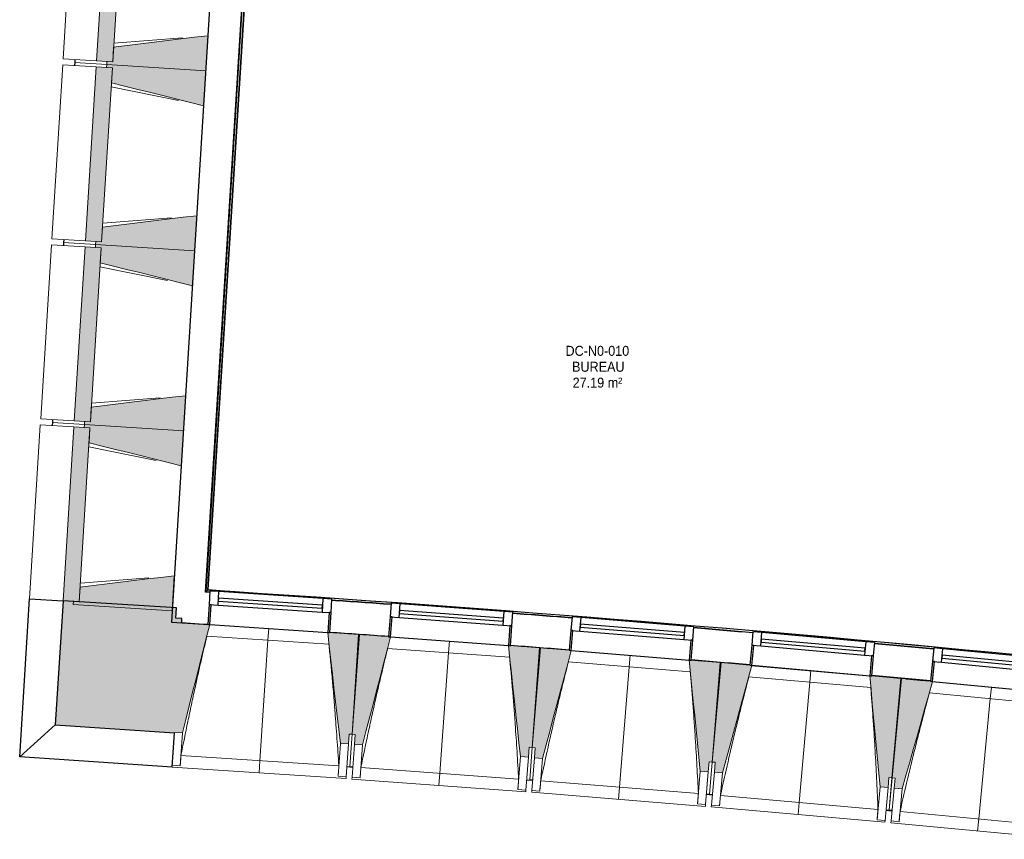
# Model space of a CAD drawing. Header units: millimetres. Extents: x -2845 to 74565, y -36590 to 13748.
# Tile 10 of 49: x 38863 to 43778, y -30535 to -26445. Entities that reach past the tile are written whole.
import ezdxf

# ---------------------------------------------------------------- set-up
doc = ezdxf.new("R2010")
doc.units = ezdxf.units.MM
for name, color, linetype, lineweight in [('A-FLOR', 7, 'Continuous', 25), ('A-FLOR-HRAL', 7, 'Continuous', 18), ('A-GENM', 7, 'Continuous', 18), ('A-GLAZ', 7, 'Continuous', 25), ('A-WALL', 7, 'Continuous', 25), ('A-WALL-PATT', 7, 'Continuous', 25), ('ESPACE', 7, 'Continuous', 30), ('I-WALL', 7, 'Continuous', 25), ('MUR', 7, 'Continuous', 25), ('S-BEAM', 7, 'Continuous', 18)]:
    doc.layers.add(name, color=color, linetype=linetype, lineweight=lineweight)
doc.styles.add('Arial_4', font='arial.ttf', dxfattribs={"width": 0.9, "height": 50})

# ---------------------------------------------------------------- blocks, each defined once
blk = doc.blocks.new('20_MUR PREFA_01 - MODULE_01 B-3165811-2021_015_1111_DCE_1_50_N0 FINI_CFO_DIS')
at = {"layer": 'A-GENM'}
for p, q in [((0, 722.1), (0, 661.4)), ((0, 661.4), (0, 58.5)), ((0, 0.7), (0, 58.5))]:
    blk.add_line(p, q, dxfattribs=at)
blk = doc.blocks.new('Murs 6 - Murs 1-3191379-2021_015_1111_DCE_1_50_N0 FINI_CFO_DIS')
at = {"layer": 'A-WALL-PATT', "true_color": 0x787878}
blk.add_hatch(color=8, dxfattribs=at).paths.add_polyline_path([(-13533.8, -30003.9), (-13530.4, -29951.9), (-13545.3, -29950.9), (-13512.2, -29453.2), (-13497.2, -29454.2), (-13495.9, -29434), (-13527, -29431.9), (-13523.8, -29380.9), (-14089.6, -29345.7), (-14128.1, -29964.3), (-13545.3, -30003.1)])
at = {"layer": 'A-WALL'}
for p, q in [((-14089.6, -29345.7), (-14128.1, -29964.3)), ((-13523.8, -29380.9), (-14089.6, -29345.7)), ((-13527, -29431.9), (-13523.8, -29380.9)), ((-13495.9, -29434), (-13527, -29431.9)), ((-13497.2, -29454.2), (-13495.9, -29434)), ((-14128.1, -29964.3), (-13533.8, -30003.9)), ((-13533.8, -30003.9), (-13533.7, -30001.8))]:
    blk.add_line(p, q, dxfattribs=at)
at = {"layer": 'MUR'}
for p, q in [((-14306, -30124), (-14257, -29335.3)), ((-14257, -29335.3), (-14089.6, -29345.7)), ((-14128.1, -29964.3), (-14306, -30124)), ((-13545.2, -30174.7), (-13533.8, -30003.9)), ((-13545.2, -30174.7), (-14306, -30124))]:
    blk.add_line(p, q, dxfattribs=at)
blk = doc.blocks.new('B02_DC_STR_rvt-1-2021_015_1111_DCE_1_50_N0 FINI_CFO_DIS')
at = {"layer": 'S-BEAM', "lineweight": 5, "true_color": 0x787878}
for points in [[(-13841.7, -26655.9), (-13787.7, -25787.6), (-13868.2, -25782.6), (-13922.2, -26650.9), (-13870.4, -26654.2)], [(-13377.6, -26699.8), (-13366.7, -26525.1), (-13837, -26581.6), (-13841.7, -26655.9), (-13870.4, -26654.2), (-13871.3, -26669.1), (-13425.1, -26696.9)], [(-13897.5, -27554.2), (-13843.5, -26685.9), (-13924, -26680.9), (-13978, -27549.2), (-13923, -27552.6)], [(-13388.4, -26874.5), (-13377.6, -26699.8), (-13871.3, -26669.1), (-13872.2, -26684.1), (-13843.5, -26685.9), (-13848.1, -26760.2), (-13425.1, -26865.4)], [(-13433.4, -27598.1), (-13422.5, -27423.4), (-13892.9, -27479.9), (-13897.5, -27554.2), (-13926.2, -27552.4), (-13927.1, -27567.4), (-13489.7, -27594.6)], [(-13444.2, -27772.7), (-13433.4, -27598.1), (-13927.1, -27567.4), (-13928, -27582.4), (-13899.3, -27584.2), (-13904, -27658.5), (-13509.9, -27756.4)], [(-13953.3, -28452.5), (-13899.3, -27584.2), (-13979.8, -27579.1), (-14033.8, -28447.5), (-13982, -28450.7)], [(-13489.2, -28496.3), (-13478.4, -28321.7), (-13948.7, -28378.2), (-13953.3, -28452.5), (-13982, -28450.7), (-13982.9, -28465.7), (-13545.5, -28492.8)], [(-14009.1, -29350.7), (-13955.1, -28482.4), (-14035.7, -28477.4), (-14089.6, -29345.7), (-14022.5, -29349.9)], [(-13500.1, -28671), (-13489.2, -28496.3), (-13982.9, -28465.7), (-13983.9, -28480.6), (-13955.1, -28482.4), (-13959.8, -28556.7), (-13565.7, -28654.7)], [(-13545, -29394.6), (-13534.2, -29219.9), (-14004.5, -29276.4), (-14009.1, -29350.7), (-14037.8, -29349), (-14038.7, -29363.9), (-13601.4, -29391.1)], [(-13493.8, -30004.5), (-13357.7, -29464.2), (-13367.7, -29463.6), (-13367.7, -29462.9), (-13512.2, -29453.2), (-13545.3, -29950.9), (-13530.4, -29951.9), (-13533.7, -30001.8), (-13530.4, -30002)], [(-12665.6, -30059.6), (-12662.3, -30009.8), (-12647.3, -30010.8), (-12614.2, -29513.1), (-12758.8, -29503.4), (-12758.8, -29504.1), (-12768.8, -29503.5), (-12705.5, -30057)], [(-12595, -30064.6), (-12455, -29525.4), (-12465, -29524.6), (-12465, -29524), (-12609.4, -29513.3), (-12646.1, -30010.7), (-12631.2, -30011.8), (-12634.9, -30061.7), (-12628.6, -30062.2)], [(-11767.2, -30125.8), (-11763.5, -30075.9), (-11748.6, -30077), (-11711.9, -29579.6), (-11856.4, -29568.9), (-11856.4, -29569.6), (-11866.4, -29568.8), (-11807.1, -30122.8)], [(-11696.6, -30131.3), (-11552.8, -29593), (-11562.7, -29592.2), (-11562.7, -29591.5), (-11707.1, -29579.8), (-11747.4, -30077), (-11732.5, -30078.5), (-11736.5, -30128), (-11732.5, -30128.4)], [(-10869.3, -30198.3), (-10865.3, -30148.5), (-10850.3, -30149.7), (-10810, -29652.5), (-10954.5, -29640.8), (-10954.5, -29641.5), (-10964.5, -29640.7), (-10909.2, -30195.1)], [(-10798.8, -30204.3), (-10651.1, -29667.1), (-10661, -29666.3), (-10661, -29665.6), (-10805.3, -29652.8), (-10849.2, -30149.7), (-10834.2, -30151), (-10838.6, -30200.8), (-10834.2, -30201.2)], [(-9972, -30277.3), (-9967.6, -30227.5), (-9952.6, -30228.8), (-9908.8, -29732), (-10053.1, -29719.2), (-10053.2, -29719.9), (-10063.1, -29719), (-10011.8, -30273.8)], [(-9901.5, -30283.9), (-9750.3, -29747.7), (-9759.8, -29746.8), (-9759.8, -29746.1), (-9904, -29732.3), (-9951.5, -30228.9), (-9936.5, -30230.3), (-9941.3, -30280.1), (-9936.5, -30280.5)]]:
    blk.add_hatch(color=8, dxfattribs=at).paths.add_polyline_path(points)
at = {"layer": 'A-FLOR'}
for p, q in [((-14031.3, -26659.2), (-14032.2, -26674.2)), ((-14030.4, -26644.2), (-14031.3, -26659.2)), ((-14087.1, -27557.5), (-14088.1, -27572.4)), ((-14086.2, -27542.5), (-14087.1, -27557.5)), ((-14142, -28440.7), (-14143, -28455.7)), ((-14143, -28455.7), (-14143.9, -28470.7)), ((-12673.1, -30172.1), (-12643.2, -30174.2)), ((-11775.5, -30238.2), (-11745.6, -30240.5)), ((-11745.5, -30239.8), (-11760.5, -30238.6)), ((-10863.4, -30311.3), (-10878.4, -30310.1)), ((-10878.4, -30310.8), (-10848.5, -30313.3)), ((-10848.6, -30313.3), (-10863.5, -30312)), ((-9952, -30392.5), (-9981.9, -30389.7)), ((-9981.9, -30389.7), (-9952, -30392.5)), ((-9951.9, -30391.6), (-9966.9, -30390.2))]:
    blk.add_line(p, q, dxfattribs=at)
at = {"layer": 'S-BEAM'}
for p, q in [((-14035.6, -25772.2), (-14089.6, -26640.5)), ((-13868.2, -25782.6), (-13922.2, -26650.9)), ((-13841.7, -26655.9), (-13787.7, -25787.6)), ((-13835.8, -26562.2), (-13493.2, -26535.1)), ((-13377.6, -26699.8), (-13366.7, -26525.1)), ((-13837, -26581.6), (-13841.7, -26655.9)), ((-14091.4, -26670.5), (-14145.4, -27538.8)), ((-14091.4, -26670.5), (-13924, -26680.9)), ((-13922.2, -26650.9), (-14089.6, -26640.5)), ((-14032.2, -26674.2), (-14031.3, -26659.2)), ((-14031.3, -26659.2), (-14030.4, -26644.2)), ((-13871.3, -26669.1), (-14031.3, -26659.2)), ((-14031.3, -26659.2), (-13871.3, -26669.1)), ((-13924, -26680.9), (-13978, -27549.2)), ((-13843.5, -26685.9), (-13924, -26680.9)), ((-13922.2, -26650.9), (-13841.7, -26655.9)), ((-13871.3, -26669.1), (-13872.2, -26684.1)), ((-13872.2, -26684.1), (-13843.5, -26685.9)), ((-13870.4, -26654.2), (-13871.3, -26669.1)), ((-13871.3, -26669.1), (-13377.6, -26699.8)), ((-13377.6, -26699.8), (-13871.3, -26669.1)), ((-13841.7, -26655.9), (-13870.4, -26654.2)), ((-13897.5, -27554.2), (-13843.5, -26685.9)), ((-13843.5, -26685.9), (-13848.1, -26760.2)), ((-13388.4, -26874.5), (-13377.6, -26699.8)), ((-13512.7, -26848.9), (-13849.3, -26779.6)), ((-13891.6, -27460.5), (-13549, -27433.4)), ((-13433.4, -27598.1), (-13422.5, -27423.4)), ((-13892.9, -27479.9), (-13897.5, -27554.2)), ((-14147.2, -27568.7), (-14201.2, -28437.1)), ((-14147.2, -27568.7), (-13979.8, -27579.1)), ((-13978, -27549.2), (-14145.4, -27538.8)), ((-14088.1, -27572.4), (-14087.1, -27557.5)), ((-14087.1, -27557.5), (-14086.2, -27542.5)), ((-13927.1, -27567.4), (-14087.1, -27557.5)), ((-14087.1, -27557.5), (-13927.1, -27567.4)), ((-13978, -27549.2), (-13897.5, -27554.2)), ((-13927.1, -27567.4), (-13928, -27582.4)), ((-13926.2, -27552.4), (-13927.1, -27567.4)), ((-13927.1, -27567.4), (-13433.4, -27598.1)), ((-13433.4, -27598.1), (-13927.1, -27567.4)), ((-13897.5, -27554.2), (-13926.2, -27552.4)), ((-13979.8, -27579.1), (-14033.8, -28447.5)), ((-13899.3, -27584.2), (-13979.8, -27579.1)), ((-13953.3, -28452.5), (-13899.3, -27584.2)), ((-13928, -27582.4), (-13899.3, -27584.2)), ((-13899.3, -27584.2), (-13904, -27658.5)), ((-13444.2, -27772.7), (-13433.4, -27598.1)), ((-13568.5, -27747.2), (-13905.2, -27677.9)), ((-13947.5, -28358.7), (-13604.8, -28331.7)), ((-13489.2, -28496.3), (-13478.4, -28321.7)), ((-13948.7, -28378.2), (-13953.3, -28452.5)), ((-14033.8, -28447.5), (-14201.2, -28437.1)), ((-14143, -28455.7), (-14142, -28440.7)), ((-14033.8, -28447.5), (-13953.3, -28452.5)), ((-13982, -28450.7), (-13982.9, -28465.7)), ((-13953.3, -28452.5), (-13982, -28450.7)), ((-14203.1, -28467), (-14257, -29335.3)), ((-14203.1, -28467), (-14035.7, -28477.4)), ((-14143.9, -28470.7), (-14143, -28455.7)), ((-13982.9, -28465.7), (-14143, -28455.7)), ((-14143, -28455.7), (-13982.9, -28465.7)), ((-14035.7, -28477.4), (-14089.6, -29345.7)), ((-13955.1, -28482.4), (-14035.7, -28477.4)), ((-14009.1, -29350.7), (-13955.1, -28482.4)), ((-13982.9, -28465.7), (-13983.9, -28480.6)), ((-13983.9, -28480.6), (-13955.1, -28482.4)), ((-13982.9, -28465.7), (-13489.2, -28496.3)), ((-13489.2, -28496.3), (-13982.9, -28465.7)), ((-13955.1, -28482.4), (-13959.8, -28556.7)), ((-13500.1, -28671), (-13489.2, -28496.3)), ((-13624.3, -28645.4), (-13961, -28576.2)), ((-14003.3, -29257), (-13660.6, -29229.9)), ((-13545, -29394.6), (-13534.2, -29219.9)), ((-14004.5, -29276.4), (-14009.1, -29350.7)), ((-14089.6, -29345.7), (-14257, -29335.3)), ((-14089.6, -29345.7), (-14009.1, -29350.7)), ((-14037.8, -29349), (-14038.7, -29363.9)), ((-14038.7, -29363.9), (-13545, -29394.6)), ((-14009.1, -29350.7), (-14037.8, -29349)), ((-13367.6, -29462.9), (-13497.2, -29454.2)), ((-13357.7, -29464.2), (-12768.8, -29503.4)), ((-12762.5, -29561.8), (-13371.6, -29521.2)), ((-12614.2, -29513.1), (-12758.8, -29503.4)), ((-12647.3, -30010.8), (-12614.2, -29513.1)), ((-12609.4, -29513.3), (-12646.1, -30010.7)), ((-12464.9, -29524), (-12609.4, -29513.3)), ((-12455, -29525.4), (-11866.4, -29568.8)), ((-11860.5, -29627.2), (-12469.4, -29582.3)), ((-11711.9, -29579.6), (-11856.4, -29568.9)), ((-11748.6, -30077), (-11711.9, -29579.6)), ((-11707.1, -29579.8), (-11747.4, -30077)), ((-11562.7, -29591.5), (-11707.1, -29579.8)), ((-11552.8, -29593), (-10964.5, -29640.7)), ((-10959.1, -29699.1), (-11567.5, -29649.8)), ((-10810, -29652.5), (-10954.5, -29640.8)), ((-10850.3, -30149.7), (-10810, -29652.5)), ((-10805.3, -29652.8), (-10849.2, -30149.7)), ((-10661, -29665.6), (-10805.3, -29652.8)), ((-10651.1, -29667.1), (-10063.1, -29719)), ((-10058.1, -29777.5), (-10666.2, -29723.8)), ((-9908.8, -29732), (-10053.2, -29719.2)), ((-9952.6, -30228.8), (-9908.8, -29732)), ((-9904, -29732.3), (-9951.5, -30228.9)), ((-9759.8, -29746.1), (-9904, -29732.3)), ((-9749.9, -29747.7), (-9162.4, -29803.9)), ((-9157.8, -29862.4), (-9765.5, -29804.3)), ((-13533.7, -30001.8), (-13493.8, -30004.5)), ((-13504.7, -30168.3), (-13493.8, -30004.5)), ((-12665.6, -30059.6), (-12662.3, -30009.8)), ((-12662.3, -30009.8), (-12647.3, -30010.8)), ((-12658.1, -30172.4), (-12646.1, -30010.7)), ((-12647.3, -30010.8), (-12658.1, -30172.5)), ((-12646.1, -30010.7), (-12631.2, -30011.8)), ((-12631.2, -30011.8), (-12634.9, -30061.7)), ((-12705.5, -30057), (-12716.4, -30220.8)), ((-12705.5, -30057), (-12665.6, -30059.6)), ((-12665.6, -30059.6), (-12676.5, -30223.5)), ((-12647, -30225.5), (-12634.9, -30061.7)), ((-12634.9, -30061.7), (-12595, -30064.6)), ((-12607.1, -30228.4), (-12595, -30064.6)), ((-11767.2, -30125.8), (-11763.5, -30075.9)), ((-11763.5, -30075.9), (-11748.6, -30077)), ((-13501, -30116.9), (-12713.3, -30169.4)), ((-11807.1, -30122.8), (-11819.2, -30286.6)), ((-11807.1, -30122.8), (-11767.2, -30125.8)), ((-11767.2, -30125.8), (-11779.3, -30289.5)), ((-11760.5, -30238.6), (-11747.4, -30077)), ((-11748.6, -30077), (-11760.5, -30238.7)), ((-11747.4, -30077), (-11732.5, -30078.2)), ((-11732.5, -30078.2), (-11736.5, -30128)), ((-13545.2, -30174.7), (-12677.1, -30232.5)), ((-13504.7, -30168.3), (-13544.6, -30165.7)), ((-13504.6, -30168.1), (-13504.7, -30168.3)), ((-12673.2, -30173.6), (-12658.2, -30174.6)), ((-12658.2, -30174.5), (-12658.2, -30173.5)), ((-12658.2, -30173.5), (-12658.2, -30174.6)), ((-12658.2, -30174.5), (-12643.3, -30175.6)), ((-11749.8, -30291.7), (-11736.5, -30128)), ((-11736.5, -30128), (-11696.6, -30131.3)), ((-11709.9, -30294.9), (-11696.6, -30131.3)), ((-10869.3, -30198.3), (-10865.3, -30148.5)), ((-10865.3, -30148.5), (-10850.3, -30149.7)), ((-10863.4, -30311.2), (-10849.2, -30149.7)), ((-10850.3, -30149.7), (-10863.4, -30311.3)), ((-10849.2, -30149.7), (-10834.2, -30151)), ((-10834.2, -30151), (-10838.6, -30200.8)), ((-12716.4, -30220.8), (-12716.5, -30220.6)), ((-12676.5, -30223.5), (-12716.4, -30220.8)), ((-12676.5, -30223.5), (-12677.1, -30232.5)), ((-12603, -30177), (-11815.7, -30235.1)), ((-10909.2, -30195.1), (-10922.5, -30358.8)), ((-10909.2, -30195.1), (-10869.3, -30198.3)), ((-10869.3, -30198.3), (-10882.6, -30362)), ((-10853.1, -30364.4), (-10838.6, -30200.8)), ((-10838.6, -30200.8), (-10798.8, -30204.3)), ((-10813.2, -30367.9), (-10798.8, -30204.3)), ((-12647.6, -30234.5), (-12647, -30225.5)), ((-12647.6, -30234.5), (-11780, -30298.5)), ((-12607.1, -30228.4), (-12647, -30225.5)), ((-12607, -30228.2), (-12607.1, -30228.4)), ((-11775.6, -30239.7), (-11760.7, -30240.8)), ((-11760.7, -30240.7), (-11760.6, -30239.4)), ((-11760.6, -30239.4), (-11760.7, -30240.8)), ((-11760.7, -30240.7), (-11745.7, -30241.9)), ((-11705.5, -30243.5), (-10918.5, -30307.3)), ((-9972, -30277.3), (-9967.6, -30227.5)), ((-9967.6, -30227.5), (-9952.6, -30228.8)), ((-9952.6, -30228.8), (-9966.9, -30390.3)), ((-9966.9, -30390.2), (-9951.5, -30228.9)), ((-9951.5, -30228.9), (-9936.5, -30230.3)), ((-9936.5, -30230.3), (-9941.3, -30280.1)), ((-11819.2, -30286.6), (-11819.2, -30286.3)), ((-11779.3, -30289.5), (-11819.2, -30286.6)), ((-11779.3, -30289.5), (-11780, -30298.5)), ((-11750.5, -30300.7), (-11749.8, -30291.7)), ((-11750.5, -30300.7), (-10883.3, -30371)), ((-11709.9, -30294.9), (-11749.8, -30291.7)), ((-11709.8, -30294.7), (-11709.9, -30294.9)), ((-10878.6, -30312.2), (-10863.6, -30313.4)), ((-10863.5, -30312), (-10863.6, -30313.4)), ((-10863.6, -30313.3), (-10848.7, -30314.6)), ((-10808.4, -30316.6), (-10022, -30386)), ((-10011.8, -30273.8), (-10026.3, -30437.4)), ((-10011.8, -30273.8), (-9972, -30277.3)), ((-9972, -30277.3), (-9986.4, -30440.9)), ((-9956.9, -30443.5), (-9941.3, -30280.1)), ((-9941.3, -30280.1), (-9901.5, -30283.9)), ((-9917.1, -30447.3), (-9901.5, -30283.9)), ((-10922.5, -30358.8), (-10922.5, -30358.5)), ((-10882.6, -30362), (-10922.5, -30358.8)), ((-10882.6, -30362), (-10883.3, -30371)), ((-10853.9, -30373.4), (-10853.1, -30364.4)), ((-10813.2, -30367.9), (-10853.1, -30364.4)), ((-10813.2, -30367.7), (-10813.2, -30367.9)), ((-10853.9, -30373.4), (-9987.2, -30449.9)), ((-9982, -30391.1), (-9967.1, -30392.4)), ((-9967.1, -30392.3), (-9967, -30391.1)), ((-9967, -30391.1), (-9967.1, -30392.4)), ((-9967.1, -30392.3), (-9952.1, -30393.7)), ((-9911.9, -30396), (-9126, -30471.1)), ((-10026.3, -30437.4), (-10026.3, -30437.1)), ((-9986.4, -30440.9), (-10026.3, -30437.4)), ((-9986.4, -30440.9), (-9987.2, -30449.9)), ((-9957.8, -30452.5), (-9956.9, -30443.5)), ((-9957.8, -30452.5), (-9091.7, -30535.3)), ((-9917.1, -30447.3), (-9956.9, -30443.5)), ((-9917, -30447.1), (-9917.1, -30447.3))]:
    blk.add_line(p, q, dxfattribs=at)
at = {"layer": 'S-BEAM', "flags": 128}
for points in [[(-13366.7, -26525.1), (-13433.9, -26533.2), (-13501.1, -26541.3), (-13568.3, -26549.3), (-13635.5, -26557.4), (-13702.7, -26565.5), (-13769.8, -26573.6), (-13837, -26581.6)], [(-13848.1, -26760.2), (-13782.5, -26776.5), (-13716.8, -26792.8), (-13651.1, -26809.2), (-13585.4, -26825.5), (-13519.8, -26841.8), (-13454.1, -26858.1), (-13388.4, -26874.5)], [(-13422.5, -27423.4), (-13489.7, -27431.5), (-13556.9, -27439.5), (-13624.1, -27447.6), (-13691.3, -27455.7), (-13758.5, -27463.8), (-13825.7, -27471.8), (-13892.9, -27479.9)], [(-13904, -27658.5), (-13838.3, -27674.8), (-13772.6, -27691.1), (-13706.9, -27707.4), (-13641.3, -27723.8), (-13575.6, -27740.1), (-13509.9, -27756.4), (-13444.2, -27772.7)], [(-13478.4, -28321.7), (-13545.5, -28329.7), (-13612.7, -28337.8), (-13679.9, -28345.9), (-13747.1, -28354), (-13814.3, -28362), (-13881.5, -28370.1), (-13948.7, -28378.2)], [(-13959.8, -28556.7), (-13894.1, -28573.1), (-13828.4, -28589.4), (-13762.8, -28605.7), (-13697.1, -28622), (-13631.4, -28638.4), (-13565.7, -28654.7), (-13500.1, -28671)], [(-13534.2, -29219.9), (-13601.4, -29228), (-13668.6, -29236.1), (-13735.7, -29244.2), (-13802.9, -29252.2), (-13870.1, -29260.3), (-13937.3, -29268.4), (-14004.5, -29276.4)], [(-13493.8, -30004.5), (-13476.8, -29936.9), (-13459.7, -29869.2), (-13442.7, -29801.6), (-13425.7, -29734), (-13408.6, -29666.4), (-13391.6, -29598.8), (-13374.6, -29531.2), (-13357.5, -29463.5)], [(-12768.8, -29502.8), (-12760.9, -29572), (-12753, -29641.3), (-12745.1, -29710.6), (-12737.2, -29779.9), (-12729.3, -29849.2), (-12721.4, -29918.4), (-12713.4, -29987.7), (-12705.5, -30057)], [(-12595, -30064.6), (-12577.5, -29997.2), (-12559.9, -29929.7), (-12542.4, -29862.2), (-12524.9, -29794.7), (-12507.4, -29727.2), (-12489.9, -29659.7), (-12472.4, -29592.2), (-12454.8, -29524.7)], [(-11866.4, -29568.1), (-11859, -29637.5), (-11851.6, -29706.8), (-11844.2, -29776.1), (-11836.8, -29845.5), (-11829.4, -29914.8), (-11822, -29984.1), (-11814.5, -30053.5), (-11807.1, -30122.8)], [(-11696.6, -30131.3), (-11678.6, -30063.9), (-11660.6, -29996.5), (-11642.6, -29929.2), (-11624.6, -29861.8), (-11606.6, -29794.4), (-11588.6, -29727.1), (-11570.6, -29659.7), (-11552.6, -29592.3)], [(-10964.5, -29640), (-10957.6, -29709.4), (-10950.7, -29778.8), (-10943.8, -29848.2), (-10936.9, -29917.6), (-10930, -29986.9), (-10923, -30056.3), (-10916.1, -30125.7), (-10909.2, -30195.1)], [(-10798.8, -30204.3), (-10780.3, -30137.1), (-10761.8, -30069.9), (-10743.3, -30002.6), (-10724.8, -29935.4), (-10706.3, -29868.2), (-10687.9, -29800.9), (-10669.4, -29733.7), (-10650.9, -29666.5)], [(-10063.2, -29718.4), (-10056.8, -29787.8), (-10050.3, -29857.2), (-10043.9, -29926.7), (-10037.5, -29996.1), (-10031.1, -30065.5), (-10024.7, -30135), (-10018.3, -30204.4), (-10011.8, -30273.8)], [(-9901.5, -30283.9), (-9882.5, -30216.8), (-9863.5, -30149.7), (-9844.6, -30082.6), (-9825.6, -30015.5), (-9806.6, -29948.4), (-9787.7, -29881.3), (-9768.7, -29814.2), (-9749.7, -29747.1)], [(-13501, -30116.9), (-13501.8, -30127.1), (-13502.5, -30137.4), (-13503.2, -30147.6), (-13503.9, -30157.8), (-13504.6, -30168.1)], [(-12716.5, -30220.6), (-12715.8, -30210.3), (-12715.2, -30200.1), (-12714.5, -30189.8), (-12713.9, -30179.6), (-12713.3, -30169.4)], [(-12603, -30177), (-12603.8, -30187.2), (-12604.6, -30197.5), (-12605.4, -30207.7), (-12606.2, -30217.9), (-12607, -30228.2)], [(-11819.2, -30286.3), (-11818.5, -30276.1), (-11817.8, -30265.8), (-11817.1, -30255.6), (-11816.4, -30245.4), (-11815.7, -30235.1)], [(-11705.5, -30243.5), (-11706.4, -30253.8), (-11707.2, -30264), (-11708.1, -30274.2), (-11709, -30284.5), (-11709.8, -30294.7)], [(-10922.5, -30358.5), (-10921.7, -30348.3), (-10920.9, -30338), (-10920.1, -30327.8), (-10919.3, -30317.6), (-10918.5, -30307.3)], [(-10808.4, -30316.6), (-10809.4, -30326.8), (-10810.3, -30337), (-10811.3, -30347.2), (-10812.2, -30357.4), (-10813.2, -30367.7)], [(-10026.3, -30437.1), (-10025.4, -30426.9), (-10024.6, -30416.7), (-10023.7, -30406.4), (-10022.8, -30396.2), (-10022, -30386)], [(-9911.9, -30396), (-9913, -30406.2), (-9914, -30416.4), (-9915, -30426.6), (-9916, -30436.9), (-9917, -30447.1)]]:
    blk.add_lwpolyline(points, dxfattribs=at)
at = {"layer": 'S-BEAM'}
for points, knots in [([(-13371.5, -29521.2), (-13381.4, -29562.3), (-13396.3, -29625.8), (-13415.9, -29712), (-13432.1, -29784.9), (-13449.1, -29863.6), (-13472.8, -29976.1), (-13489.9, -30060.5), (-13501, -30116.9)], [0.0183454, 0.0183454, 0.0183454, 0.0183454, 0.2222222, 0.3333333, 0.4444444, 0.5833333, 0.7222222, 1, 1, 1, 1]), ([(-12713.3, -30169.4), (-12716.1, -30123.5), (-12720.7, -30054.7), (-12727.3, -29963), (-12733, -29888.5), (-12739.5, -29808.3), (-12747, -29722.3), (-12754.7, -29640.1), (-12760.1, -29586.6), (-12762.6, -29561.8)], [0, 0, 0, 0, 0.2222222, 0.3333333, 0.4444444, 0.5833333, 0.7222222, 0.8611111, 0.9816328, 0.9816328, 0.9816328, 0.9816328]), ([(-12469.2, -29582.3), (-12479.4, -29623.3), (-12494.8, -29686.7), (-12515, -29772.7), (-12531.7, -29845.5), (-12549.3, -29924.1), (-12573.8, -30036.4), (-12591.5, -30120.7), (-12603, -30177)], [0.0183454, 0.0183454, 0.0183454, 0.0183454, 0.2222222, 0.3333333, 0.4444444, 0.5833333, 0.7222222, 1, 1, 1, 1]), ([(-11815.7, -30235.1), (-11818.2, -30189.2), (-11822.2, -30120.4), (-11828.2, -30028.7), (-11833.3, -29954.1), (-11839.3, -29873.9), (-11846.2, -29787.9), (-11853.3, -29705.6), (-11858.3, -29652.1), (-11860.6, -29627.2)], [0, 0, 0, 0, 0.2222222, 0.3333333, 0.4444444, 0.5833333, 0.7222222, 0.8611111, 0.9816328, 0.9816328, 0.9816328, 0.9816328]), ([(-11567.4, -29649.8), (-11577.9, -29690.7), (-11593.7, -29754.1), (-11614.5, -29839.9), (-11631.7, -29912.6), (-11649.9, -29991.1), (-11675.2, -30103.2), (-11693.5, -30187.3), (-11705.5, -30243.5)], [0.0183454, 0.0183454, 0.0183454, 0.0183454, 0.2222222, 0.3333333, 0.4444444, 0.5833333, 0.7222222, 1, 1, 1, 1]), ([(-10918.5, -30307.3), (-10920.7, -30261.4), (-10924.3, -30192.6), (-10929.6, -30100.8), (-10934.2, -30026.2), (-10939.6, -29945.9), (-10945.9, -29859.9), (-10952.4, -29777.6), (-10957, -29724), (-10959.2, -29699.1)], [0, 0, 0, 0, 0.2222222, 0.3333333, 0.4444444, 0.5833333, 0.7222222, 0.8611111, 0.9816328, 0.9816328, 0.9816328, 0.9816328]), ([(-10666.1, -29723.8), (-10676.9, -29764.7), (-10693.2, -29827.9), (-10714.6, -29913.6), (-10732.3, -29986.2), (-10751, -30064.5), (-10777.2, -30176.4), (-10796.1, -30260.4), (-10808.4, -30316.6)], [0.0183454, 0.0183454, 0.0183454, 0.0183454, 0.2222222, 0.3333333, 0.4444444, 0.5833333, 0.7222222, 1, 1, 1, 1]), ([(-10022, -30386), (-10023.8, -30340.1), (-10026.9, -30271.2), (-10031.5, -30179.4), (-10035.6, -30104.8), (-10040.4, -30024.4), (-10046.1, -29938.3), (-10052, -29856), (-10056.2, -29802.4), (-10058.2, -29777.5)], [0, 0, 0, 0, 0.2222222, 0.3333333, 0.4444444, 0.5833333, 0.7222222, 0.8611111, 0.9816328, 0.9816328, 0.9816328, 0.9816328]), ([(-9765.4, -29804.3), (-9776.4, -29845.1), (-9793.1, -29908.2), (-9815.2, -29993.7), (-9833.5, -30066.2), (-9852.7, -30144.3), (-9879.7, -30256.1), (-9899.2, -30340), (-9911.9, -30396)], [0.0183454, 0.0183454, 0.0183454, 0.0183454, 0.2222222, 0.3333333, 0.4444444, 0.5833333, 0.7222222, 1, 1, 1, 1])]:
    blk.add_open_spline(points, degree=3, knots=knots, dxfattribs=at)
at = {"layer": 'MUR', "color": 5, "lineweight": 25, "true_color": 0x0000ff}
blk.add_blockref('Murs 6 - Murs 1-3191379-2021_015_1111_DCE_1_50_N0 FINI_CFO_DIS', (0, 0), dxfattribs=at)
at = {"layer": 'S-BEAM', "color": 5, "lineweight": 25, "true_color": 0x0000ff}
for p, rotation in [((-13063.2, -29483.2), 176.1892004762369), ((-12160.6, -29546.4), 175.7775659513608), ((-11258.6, -29616.2), 175.3659314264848), ((-10357, -29692.4), 174.9542969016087), ((-9456.1, -29775.1), 174.5426623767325)]:
    blk.add_blockref('20_MUR PREFA_01 - MODULE_01 B-3165811-2021_015_1111_DCE_1_50_N0 FINI_CFO_DIS', p, dxfattribs=dict(at, rotation=rotation))
blk = doc.blocks.new('XXX_VIDE FENETRE - 590-389517-2021_015_1111_DCE_1_50_N0 FINI_CFO_DIS')
at = {"layer": 'A-GLAZ'}
for p, q in [((-305.1, 0), (-305.1, -100)), ((-295.1, 0), (-305.1, 0)), ((295.1, 0), (-295.1, 0)), ((-295.1, -100), (-295.1, 0)), ((305.1, 0), (295.1, 0)), ((295.1, 0), (295.1, -100)), ((305.1, -100), (305.1, 0)), ((-305.1, -100), (-295.1, -100)), ((-260.1, -100), (-305.1, -100)), ((-305.1, -100), (-305.1, -167.5)), ((-260.1, -167.5), (-260.1, -100)), ((260.1, -100), (-260.1, -100)), ((260.1, -100), (260.1, -167.5)), ((305.1, -100), (260.1, -100)), ((295.1, -100), (305.1, -100)), ((305.1, -167.5), (305.1, -100)), ((-305.1, -167.5), (-260.1, -167.5)), ((-260.1, -167.5), (260.1, -167.5)), ((260.1, -167.5), (305.1, -167.5))]:
    blk.add_line(p, q, dxfattribs=at)
at = {"layer": 'A-GLAZ', "color": 173, "true_color": 0x5c63b1}
for p, q in [((260.1, -120), (-260.1, -120)), ((-260.1, -120), (-260.1, -135)), ((-260.1, -135), (260.1, -135)), ((260.1, -135), (260.1, -120))]:
    blk.add_line(p, q, dxfattribs=at)
blk = doc.blocks.new('Garde-corps - Garde-corps-510192-2021_015_1111_DCE_1_50_N0 FINI_CFO_DIS')
at = {"layer": 'A-FLOR-HRAL'}
for p, q in [((-13375.8, -29298.6), (-13001.8, -23280.8)), ((-13368.2, -29292), (-12995.1, -23288.4)), ((-13366.4, -29290.3), (-12993.5, -23290.2)), ((-13364.6, -29288.8), (-12992, -23292)), ((-13083.2, -29311.6), (-13364.6, -29288.8)), ((-13356.8, -29300.2), (-13375.8, -29298.6)), ((-13356.7, -29299.8), (-13375.8, -29298.6)), ((-12552.2, -29354.7), (-12610.1, -29350)), ((-9988.7, -29563.6), (-10006.9, -29561.9)), ((-9801.4, -29578), (-9840.4, -29574.8))]:
    blk.add_line(p, q, dxfattribs=at)
at = {"layer": 'A-FLOR-HRAL', "flags": 128}
for points in [[(-13364.6, -29288.8), (-13364.6, -29288.8), (-13364.7, -29288.9), (-13364.9, -29289), (-13365, -29289.2), (-13365.3, -29289.4), (-13365.5, -29289.6), (-13365.7, -29289.8), (-13365.9, -29290), (-13366.2, -29290.2), (-13366.4, -29290.3)], [(-13375.8, -29298.6), (-13375.9, -29298.7), (-13376.2, -29299), (-13376.6, -29299.4), (-13377.1, -29299.8), (-13377.7, -29300.3), (-13378.3, -29300.9), (-13378.9, -29301.4)], [(-13368.2, -29292), (-13372, -29295.3), (-13375.8, -29298.6)]]:
    blk.add_lwpolyline(points, dxfattribs=at)
at = {"layer": 'A-FLOR-HRAL'}
for radius, start, end in [(125936.7, 84.373813, 86.346207), (125935, 84.373021, 86.346998), (125927.8, 85.92938, 86.063936), (125927.8, 85.517188, 85.651745), (125927.8, 85.104996, 85.239553), (125927.8, 84.692804, 84.827361)]:
    blk.add_arc((-21392, -154971), radius, start, end, dxfattribs=at)
blk = doc.blocks.new('B02_ARC_rvt-1-2021_015_1111_DCE_1_50_N0 FINI_CFO_DIS')
at = {"layer": 'A-FLOR'}
for p, q in [((-12614.2, -29512.9), (-12609.4, -29513.2)), ((-11711.8, -29579.3), (-11707.1, -29579.7)), ((-10954.5, -29640.1), (-10900.6, -29644.6)), ((-10810, -29652.2), (-10805.3, -29652.6)), ((-9908.8, -29731.5), (-9903.8, -29732)), ((-9879, -29734.3), (-9790.8, -29742.4)), ((-9785.4, -29742.9), (-9759.7, -29745.3))]:
    blk.add_line(p, q, dxfattribs=at)
at = {"layer": 'I-WALL'}
for p, q in [((-13154.3, -23106.7), (-13548.5, -29451)), ((-13378.9, -29301.4), (-13004.6, -23277.6)), ((-13356.9, -29302.8), (-13378.9, -29301.4)), ((-13548.5, -29451), (-13388.9, -29461.1)), ((-13388.9, -29461.1), (-13367.6, -29462.5))]:
    blk.add_line(p, q, dxfattribs=at)
for radius, start, end in [(125924.8, 85.929383, 86.063933), (125924.8, 85.517191, 85.651742), (125924.8, 85.104999, 85.23955), (125764.8, 85.929576, 86.063774), (125764.8, 85.517384, 85.651582), (125924.8, 84.692807, 84.827358), (125764.8, 85.105191, 85.239389), (125764.8, 84.692998, 84.827197)]:
    blk.add_arc((-21392, -154971), radius, start, end, dxfattribs=at)
at = {"layer": 'A-FLOR-HRAL', "lineweight": 18}
blk.add_blockref('Garde-corps - Garde-corps-510192-2021_015_1111_DCE_1_50_N0 FINI_CFO_DIS', (0, 0), dxfattribs=at)
at = {"layer": 'A-GLAZ', "lineweight": 18}
for p, rotation in [((-13063.2, -29483.8), 176.1892004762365), ((-12160.7, -29547.1), 175.7775659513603), ((-11258.6, -29616.9), 175.3659314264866), ((-10357.1, -29693.1), 174.9542969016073), ((-9456.1, -29775.8), 174.5426623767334)]:
    blk.add_blockref('XXX_VIDE FENETRE - 590-389517-2021_015_1111_DCE_1_50_N0 FINI_CFO_DIS', p, dxfattribs=dict(at, rotation=rotation))

msp = doc.modelspace()

# ---------------------------------------------------------------- block references
at = {"lineweight": 5}
for name in ['B02_DC_STR_rvt-1-2021_015_1111_DCE_1_50_N0 FINI_CFO_DIS', 'B02_ARC_rvt-1-2021_015_1111_DCE_1_50_N0 FINI_CFO_DIS']:
    msp.add_blockref(name, (53169.3, 0), dxfattribs=at)

# ---------------------------------------------------------------- texts
at = {"layer": 'ESPACE', "color": 8, "true_color": 0x808080, "char_height": 50, "attachment_point": 1, "style": 'Arial_4'}
for s, insert, width in [('DC-N0-010', (41587.7, -28072.7), 382.405), ('BUREAU', (41620.4, -28152.1), 303.038), ('27.19 m²', (41623.4, -28231.5), 299.43)]:
    msp.add_mtext(s, dxfattribs=dict(at, insert=insert, width=width))

doc.saveas('drawing.dxf')
